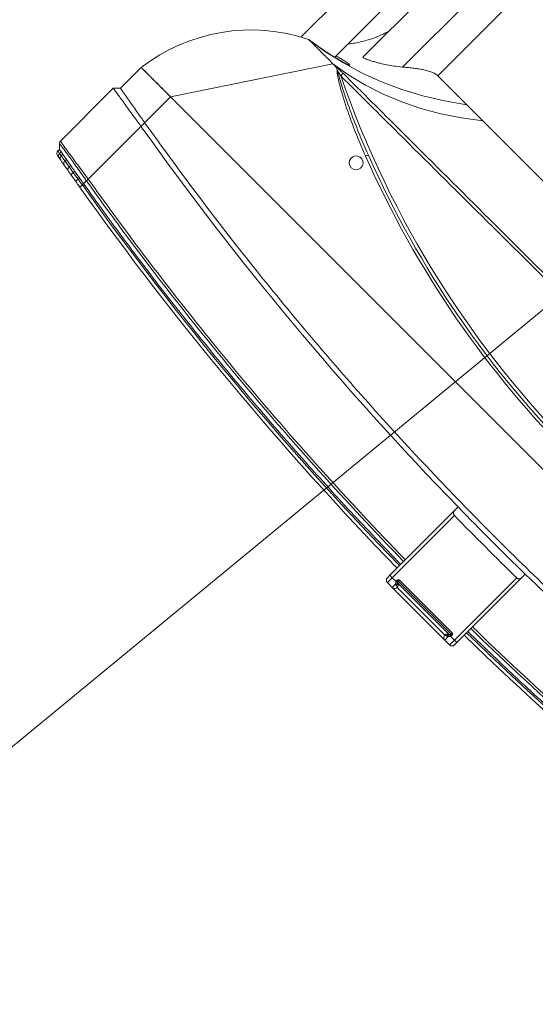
# Model space of a CAD drawing. Header units: millimetres. Extents: x 4946 to 18537, y -10559 to 785.
# Tile 47 of 74: x 7809 to 7835, y -753 to -704. Entities that reach past the tile are written whole.
import ezdxf

# ---------------------------------------------------------------- set-up
doc = ezdxf.new("R2010")
doc.units = ezdxf.units.MM
doc.layers.add('mm_went_opis', color=7, linetype='Continuous', lineweight=15)
doc.layers.add('PG_WYMIARY', color=1, linetype='Continuous', lineweight=18)
doc.styles.add('BIKWYM', font='BIKROMSW.SHX', dxfattribs={"width": 0.8})
doc.dimstyles.new('BA_KR_50', dxfattribs={"dimscale": 0.5, "dimtxt": 25, "dimasz": 1.666667, "dimexe": 24, "dimexo": 0, "dimgap": 0, "dimtad": 0, "dimdec": 1, "dimrnd": 0.5, "dimzin": 9, "dimdsep": 46, "dimtxsty": 'BIKWYM', "dimblk": 'WYM-KR', "dimcen": 0, "dimdle": 20, "dimclrd": 256, "dimclre": 256, "dimclrt": 7, "dimadec": 0, "dimazin": 0, "dimtfac": 0.033333, "dimtdec": 1, "dimtmove": 0, "dimatfit": 3, "dimldrblk": 'WYM-KR', "dimfxl": 40, "dimfxlon": 1, "dimtvp": 0.8, "dimtolj": 1, "dimarcsym": 0})

# ---------------------------------------------------------------- blocks, each defined once
blk = doc.blocks.new('W_Gorny')
at = {"color": 7, "linetype": 'Continuous', "lineweight": 13}
for p, q in [((120.254, 222.224), (120.254, 212.138)), ((122.281, 213.337), (122.281, 222.224)), ((124.08, 222.224), (124.08, 214.424)), ((116.901, 214.924), (116.901, 210.404)), ((119.101, 210.962), (119.101, 214.924)), ((124.08, 214.424), (126.454, 214.424)), ((126.454, 214.424), (127.759, 214.424)), ((143.801, 214.424), (127.759, 214.424)), ((114.001, 202.624), (119.301, 210.624)), ((119.301, 210.624), (119.408, 210.624)), ((124.298, 208.408), (124.488, 208.333)), ((124.223, 207.917), (124.379, 207.917)), ((111.601, 200.924), (111.601, 202.624)), ((111.601, 202.624), (114.001, 202.624)), ((114.001, 202.624), (114.001, 200.505)), ((176.601, 202.624), (114.001, 202.624)), ((111.301, 200.624), (111.601, 200.924)), ((111.301, 196.307), (111.301, 200.624)), ((114.001, 200.505), (114.001, 200.205)), ((114.001, 200.205), (114.001, 195.89)), ((142.551, 197.316), (142.551, 197.616)), ((142.551, 192.024), (142.551, 197.316)), ((142.751, 197.113), (142.751, 192.024)), ((147.851, 192.024), (147.851, 197.113)), ((148.051, 197.616), (148.051, 197.316)), ((148.051, 197.316), (148.051, 192.024)), ((111.601, 195.924), (111.36, 196.166)), ((111.601, 195.791), (111.601, 195.924)), ((111.782, 195.892), (111.782, 195.762)), ((111.782, 195.762), (111.932, 195.737)), ((111.932, 195.737), (111.932, 195.865)), ((112.315, 195.797), (112.315, 195.675)), ((112.315, 195.675), (112.723, 195.609)), ((112.795, 195.412), (112.42, 195.478)), ((112.723, 195.609), (112.723, 195.725)), ((112.723, 195.609), (113.116, 195.546)), ((113.116, 195.656), (113.116, 195.546)), ((113.584, 195.473), (113.584, 195.576)), ((114.001, 195.889), (114.001, 195.89)), ((114.001, 195.746), (114.001, 195.505)), ((114.001, 195.505), (114.001, 195.408)), ((113.585, 195.276), (113.156, 195.349)), ((142.751, 192.024), (142.551, 192.024)), ((142.551, 191.824), (142.551, 192.024)), ((142.751, 192.024), (143.069, 192.024)), ((142.751, 192.024), (142.751, 191.624)), ((143.051, 192.107), (143.051, 192.124)), ((143.151, 192.124), (143.051, 192.124)), ((143.151, 192.107), (143.051, 192.107)), ((143.151, 192.224), (147.451, 192.224)), ((143.151, 192.124), (143.151, 192.224)), ((143.151, 192.107), (143.151, 192.124)), ((147.451, 192.124), (143.151, 192.124)), ((143.151, 192.053), (143.151, 192.044)), ((147.436, 192.024), (143.151, 192.024)), ((143.2, 192.022), (143.201, 192.021)), ((144.53, 192.019), (144.53, 192.024)), ((144.551, 192.019), (144.551, 192.024)), ((144.919, 192.019), (144.919, 192.024)), ((145.326, 192.019), (145.326, 192.024)), ((145.326, 192.019), (145.342, 192.019)), ((145.342, 192.019), (145.342, 192.024)), ((145.343, 192.019), (145.389, 192.019)), ((146.051, 192.019), (146.051, 192.024)), ((146.073, 192.019), (146.073, 192.024)), ((147.401, 192.021), (147.403, 192.022)), ((147.451, 192.124), (147.451, 192.224)), ((147.451, 192.107), (147.451, 192.124)), ((147.451, 192.124), (147.551, 192.124)), ((147.451, 192.107), (147.551, 192.107)), ((147.451, 192.044), (147.451, 192.053)), ((147.533, 192.024), (147.851, 192.024)), ((147.551, 192.124), (147.551, 192.107)), ((148.051, 192.024), (147.851, 192.024)), ((147.851, 191.624), (147.851, 192.024)), ((148.051, 192.024), (148.051, 191.824)), ((143.151, 191.624), (142.751, 191.624)), ((143.151, 191.624), (143.151, 191.904)), ((143.218, 191.885), (143.151, 191.904)), ((147.451, 191.624), (143.151, 191.624)), ((143.351, 191.824), (147.251, 191.824)), ((147.451, 191.904), (147.451, 191.624)), ((147.851, 191.624), (147.451, 191.624))]:
    blk.add_line(p, q, dxfattribs=at)
at = {"color": 7, "linetype": 'Continuous', "lineweight": 13, "flags": 128}
for points in [[(126.454, 214.424), (125.388, 213.67), (124.294, 212.992), (123.174, 212.393), (122.031, 211.874), (120.869, 211.436), (119.691, 211.081), (118.501, 210.81), (117.301, 210.624)], [(127.759, 214.424), (126.774, 213.674), (125.763, 212.999), (124.728, 212.401), (123.672, 211.882), (122.599, 211.444), (121.51, 211.088), (120.41, 210.814), (119.301, 210.624)], [(120.105, 210.649), (120.105, 210.64), (120.105, 210.626), (120.105, 210.606), (120.105, 210.582), (120.106, 210.553), (120.106, 210.521), (120.106, 210.486), (120.106, 210.451)], [(112.795, 195.412), (112.76, 195.432), (112.734, 195.476), (112.721, 195.538), (112.723, 195.609)], [(113.156, 195.349), (113.132, 195.368), (113.116, 195.411), (113.111, 195.474), (113.116, 195.546)], [(113.968, 195.211), (113.969, 195.215), (113.971, 195.226), (113.974, 195.244), (113.978, 195.269), (113.983, 195.299), (113.989, 195.333), (113.995, 195.37), (114.001, 195.408)], [(143.069, 192.024), (143.081, 192.03), (143.092, 192.035), (143.103, 192.04), (143.114, 192.045), (143.124, 192.049), (143.132, 192.053), (143.14, 192.057), (143.147, 192.06)], [(143.218, 191.885), (143.226, 191.905), (143.233, 191.926), (143.236, 191.947), (143.238, 191.967), (143.236, 191.984), (143.233, 191.997), (143.226, 192.007), (143.218, 192.013)], [(147.385, 192.013), (147.376, 192.007), (147.37, 191.997), (147.366, 191.984), (147.365, 191.967), (147.366, 191.947), (147.37, 191.926), (147.376, 191.905), (147.385, 191.885)], [(147.456, 192.06), (147.463, 192.057), (147.47, 192.053), (147.479, 192.049), (147.489, 192.045), (147.499, 192.04), (147.51, 192.035), (147.522, 192.03), (147.533, 192.024)]]:
    blk.add_lwpolyline(points, dxfattribs=at)
at = {"color": 7, "linetype": 'Continuous', "lineweight": 13}
for centre, radius, start, end in [((121.951, 201.281), 10.437, 116.458, 172.6023), ((145.301, 262.47), 57.8, 244.15669, 295.84331), ((125.081, 207.964), 0.699, 148.0914, 162.1043), ((145.301, 262.502), 58.2, 248.97043, 291.02957), ((145.301, 262.47), 58, 248.97043, 291.02957), ((124.301, 207.524), 0.4, 101.2547, 78.7453), ((145.301, 386.596), 189.5, 269.22898, 270.77102), ((111.801, 195.791), 0.2, 180, 259.7795), ((111.971, 195.75), 0.19, 176.5671, 257.9252), ((112.113, 195.717), 0.182, 173.744, 256.0308), ((112.48, 195.637), 0.17, 166.9812, 249.4945), ((113.878, 195.376), 0.31, 161.7878, 198.9242), ((145.301, 381.596), 188.8, 260.45722, 269.16542), ((145.301, 381.596), 188.8, 270.83458, 279.54278), ((145.301, 381.596), 189, 260.45722, 269.1663), ((145.301, 381.596), 189, 270.8337, 279.54278), ((143.151, 192.124), 0.1, 90, 180), ((143.251, 192.107), 0.2, 180, 204.4698), ((143.143, 192.043), 0.00885, 7.2934, 68.2975), ((143.142, 192.052), 0.00895, 4.6033, 60.3346), ((142.974, 192.049), 0.229, 320.736, 352.8867), ((143.171, 192.009), 0.015, 29.0303, 87.6623), ((143.19, 192.004), 0.02, 58.9839, 90), ((147.629, 192.049), 0.229, 187.1133, 219.264), ((147.413, 192.004), 0.02, 90, 121.0161), ((147.432, 192.009), 0.015, 92.3377, 150.9697), ((147.451, 192.124), 0.1, 0, 90), ((147.46, 192.052), 0.00895, 119.6654, 175.3967), ((147.46, 192.043), 0.00885, 111.7025, 172.7066), ((147.351, 192.107), 0.2, 335.5302, 0), ((142.751, 191.824), 0.2, 180, 270), ((143.151, 191.824), 0.2, 270, 0.0009), ((147.451, 191.824), 0.2, 179.9991, 270), ((147.851, 191.824), 0.2, 270, 0)]:
    blk.add_arc(centre, radius, start, end, dxfattribs=at)
for points, knots in [([(120.254, 214.27), (120.218, 214.144), (120.136, 213.86), (119.97, 213.453), (119.78, 213.063), (119.577, 212.706), (119.365, 212.389), (119.202, 212.167), (119.115, 212.064), (119.101, 212.048)], [0, 0, 0, 0, 0.156474, 0.351114, 0.522284, 0.671778, 0.839931, 0.975214, 1, 1, 1, 1]), ([(124.08, 214.424), (124.027, 214.424), (123.967, 214.416), (123.884, 214.394), (123.867, 214.389), (123.832, 214.378), (123.814, 214.372), (123.759, 214.353), (123.722, 214.338), (123.647, 214.305), (123.608, 214.286), (123.53, 214.247), (123.49, 214.225), (123.37, 214.157), (123.29, 214.108), (123.17, 214.028), (123.129, 214.001), (123.049, 213.944), (123.009, 213.915), (122.889, 213.828), (122.811, 213.768), (122.656, 213.647), (122.58, 213.586), (122.466, 213.493), (122.429, 213.461), (122.354, 213.399), (122.317, 213.368), (122.281, 213.337)], [0, 0, 0, 0, 0.125, 0.125, 0.15625, 0.15625, 0.1875, 0.1875, 0.25, 0.25, 0.3125, 0.3125, 0.375, 0.375, 0.5, 0.5, 0.5625, 0.5625, 0.625, 0.625, 0.75, 0.75, 0.875, 0.875, 0.9375, 0.9375, 1, 1, 1, 1]), ([(122.281, 213.337), (122.148, 213.229), (121.913, 213.038), (121.546, 212.785), (121.245, 212.593), (120.988, 212.441), (120.777, 212.325), (120.589, 212.228), (120.44, 212.161), (120.335, 212.122), (120.276, 212.113), (120.252, 212.12), (120.256, 212.135), (120.257, 212.138)], [0, 0, 0, 0, 0.1626599, 0.2878428, 0.4128755, 0.500543, 0.5881442, 0.676435, 0.7646341, 0.8406696, 0.9166676, 0.9835114, 1, 1, 1, 1]), ([(119.986, 211.229), (119.957, 211.216), (119.898, 211.19), (119.742, 211.136), (119.537, 211.074), (119.286, 211.006), (118.993, 210.934), (118.67, 210.862), (118.321, 210.791), (117.972, 210.728), (117.627, 210.671), (117.413, 210.64), (117.304, 210.625)], [0, 0, 0, 0, 0.090827, 0.190696, 0.289998, 0.392058, 0.493915, 0.598701, 0.701432, 0.807226, 0.902357, 1, 1, 1, 1]), ([(119.101, 211.062), (119.192, 211.087), (119.383, 211.14), (119.621, 211.203), (119.811, 211.247), (119.922, 211.271), (119.947, 211.272), (119.948, 211.272)], [0, 0, 0, 0, 0.23565, 0.496417, 0.738597, 0.988341, 1, 1, 1, 1]), ([(119.948, 211.272), (119.983, 211.276), (120.046, 211.283), (120.046, 211.264), (120.025, 211.245), (119.988, 211.23), (119.986, 211.229)], [0, 0, 0, 0, 0.367171, 0.6693, 0.980364, 1, 1, 1, 1]), ([(117.387, 210.624), (117.406, 210.624), (117.456, 210.624), (117.521, 210.624), (117.562, 210.624)], [0.1863836, 0.1863836, 0.1863836, 0.1863836, 0.25, 0.3286954, 0.3286954, 0.3286954, 0.3286954]), ([(117.723, 210.624), (117.774, 210.624), (117.883, 210.624), (118.008, 210.624), (118.073, 210.624)], [0.4211761, 0.4211761, 0.4211761, 0.4211761, 0.5, 0.5788239, 0.5788239, 0.5788239, 0.5788239]), ([(118.314, 210.624), (118.386, 210.624), (118.52, 210.624), (118.66, 210.624), (118.724, 210.624)], [0.6713046, 0.6713046, 0.6713046, 0.6713046, 0.75, 0.8136164, 0.8136164, 0.8136164, 0.8136164]), ([(119.408, 210.624), (119.432, 210.627), (119.458, 210.629), (119.512, 210.633), (119.539, 210.635), (119.596, 210.638), (119.625, 210.639), (119.684, 210.641), (119.714, 210.642), (119.803, 210.645), (119.863, 210.646), (119.984, 210.648), (120.044, 210.649), (120.105, 210.649)], [0, 0, 0, 0, 0.125, 0.125, 0.25, 0.25, 0.375, 0.375, 0.5, 0.5, 0.75, 0.75, 1, 1, 1, 1]), ([(119.721, 210.554), (119.633, 210.585), (119.53, 210.621), (119.422, 210.624), (119.408, 210.624)], [0, 0, 0, 0, 0.862276, 1, 1, 1, 1]), ([(124.416, 208.179), (124.168, 208.276), (123.424, 208.568), (122.202, 209.098), (121.004, 209.691), (120.211, 210.17), (119.846, 210.408), (119.741, 210.531), (119.721, 210.554)], [0, 0, 0, 0, 0.1510263, 0.4536833, 0.7561941, 0.9072997, 0.98295, 1, 1, 1, 1]), ([(119.821, 210.511), (119.82, 210.511), (119.818, 210.512), (119.802, 210.519), (119.769, 210.533), (119.738, 210.546), (119.721, 210.554)], [0, 0, 0, 0, 0.009446, 0.064272, 0.483962, 1, 1, 1, 1]), ([(119.821, 210.511), (119.928, 210.443), (120.26, 210.235), (121.08, 209.812), (122.276, 209.239), (123.436, 208.746), (124.114, 208.48), (124.298, 208.408)], [0, 0, 0, 0, 0.0769784, 0.2371484, 0.5588576, 0.8806243, 1, 1, 1, 1]), ([(120.105, 210.649), (121.673, 210.651), (127.795, 210.66), (135.694, 210.686), (142.024, 210.682), (143.801, 210.681)], [0, 0, 0, 0, 0.198524, 0.775011, 1, 1, 1, 1]), ([(143.801, 210.541), (142.025, 210.535), (135.694, 210.516), (127.796, 210.464), (121.674, 210.453), (120.106, 210.451)], [0, 0, 0, 0, 0.224954, 0.801465, 1, 1, 1, 1]), ([(114.001, 202.624), (113.986, 202.624), (113.954, 202.624), (113.907, 202.624), (113.86, 202.624), (113.813, 202.624), (113.766, 202.624), (113.719, 202.624), (113.673, 202.624), (113.626, 202.624), (113.58, 202.624), (113.471, 202.624), (113.303, 202.624), (113.081, 202.624), (112.868, 202.624), (112.599, 202.624), (112.293, 202.624), (112.043, 202.624), (111.881, 202.624), (111.78, 202.624), (111.701, 202.624), (111.655, 202.624), (111.63, 202.624), (111.617, 202.624), (111.608, 202.624), (111.602, 202.624), (111.602, 202.624), (111.601, 202.624)], [0, 0, 0, 0, 0.012521, 0.025026, 0.03752, 0.050008, 0.062494, 0.074984, 0.087481, 0.099992, 0.112521, 0.125072, 0.187649, 0.250099, 0.312511, 0.375131, 0.500003, 0.624875, 0.68748, 0.749907, 0.812342, 0.874933, 0.900008, 0.925013, 0.949988, 0.97497, 1, 1, 1, 1]), ([(111.301, 200.624), (111.326, 200.624), (111.46, 200.607), (111.812, 200.553), (112.149, 200.499), (112.556, 200.434), (113.006, 200.362), (113.497, 200.284), (113.831, 200.232), (114.001, 200.205)], [0, 0, 0, 0, 0.25, 0.375, 0.5, 0.625, 0.75, 0.875, 1, 1, 1, 1]), ([(111.601, 200.924), (111.601, 200.924), (111.605, 200.924), (111.621, 200.921), (111.632, 200.919), (111.678, 200.911), (111.722, 200.903), (111.782, 200.892)], [0, 0, 0, 0, 0.25, 0.25, 0.5, 0.5, 1, 1, 1, 1]), ([(111.932, 200.865), (111.958, 200.86), (111.986, 200.855), (112.045, 200.845), (112.076, 200.839), (112.172, 200.822), (112.241, 200.81), (112.315, 200.797)], [0, 0, 0, 0, 0.25, 0.25, 0.5, 0.5, 1, 1, 1, 1]), ([(112.315, 200.797), (112.377, 200.785), (112.442, 200.774), (112.578, 200.75), (112.649, 200.737), (112.723, 200.725)], [0, 0, 0, 0, 0.5, 0.5, 1, 1, 1, 1]), ([(114.001, 200.505), (113.931, 200.517), (113.861, 200.529), (113.722, 200.553), (113.653, 200.564), (113.584, 200.576)], [0, 0, 0, 0, 0.5, 0.5, 1, 1, 1, 1]), ([(114.001, 200.505), (115.66, 200.24), (118.977, 199.709), (123.974, 199.082), (128.981, 198.579), (133.997, 198.212), (139.019, 197.978), (144.045, 197.878), (148.931, 197.91), (153.676, 198.063), (158.278, 198.323), (162.874, 198.695), (167.462, 199.182), (172.041, 199.773), (175.081, 200.261), (176.601, 200.505)], [0, 0, 0, 0, 0.080142, 0.160209, 0.240216, 0.320178, 0.400109, 0.480022, 0.559931, 0.633191, 0.70647, 0.77978, 0.853131, 0.926534, 1, 1, 1, 1]), ([(142.551, 197.316), (142.551, 197.293), (142.555, 197.271), (142.57, 197.227), (142.582, 197.206), (142.607, 197.176), (142.616, 197.167), (142.637, 197.15), (142.649, 197.142), (142.675, 197.129), (142.689, 197.123), (142.719, 197.115), (142.735, 197.113), (142.751, 197.113)], [0, 0, 0, 0, 0.25, 0.25, 0.5, 0.5, 0.625, 0.625, 0.75, 0.75, 0.875, 0.875, 1, 1, 1, 1]), ([(147.851, 197.113), (147.868, 197.113), (147.883, 197.115), (147.914, 197.123), (147.928, 197.128), (147.954, 197.142), (147.966, 197.15), (147.987, 197.167), (147.996, 197.176), (148.021, 197.205), (148.032, 197.226), (148.048, 197.271), (148.051, 197.293), (148.051, 197.316)], [0, 0, 0, 0, 0.125, 0.125, 0.25, 0.25, 0.375, 0.375, 0.5, 0.5, 0.75, 0.75, 1, 1, 1, 1]), ([(111.301, 196.307), (111.301, 196.307), (111.301, 196.307), (111.355, 196.297), (111.471, 196.276), (111.672, 196.242), (111.917, 196.201), (112.206, 196.154), (112.534, 196.103), (112.971, 196.037), (113.464, 195.965), (113.822, 195.914), (114.001, 195.889)], [0, 0, 0, 0, 0.000001, 0.096623, 0.193262, 0.312002, 0.430754, 0.502751, 0.620722, 0.738672, 0.869357, 1, 1, 1, 1]), ([(111.36, 196.166), (111.355, 196.171), (111.335, 196.193), (111.308, 196.24), (111.304, 196.285), (111.301, 196.307)], [0, 0, 0, 0, 0.141092, 0.570547, 1, 1, 1, 1]), ([(114.001, 195.747), (113.962, 195.753), (113.764, 195.785), (113.41, 195.843), (112.959, 195.918), (112.543, 195.987), (112.221, 196.039), (111.939, 196.085), (111.702, 196.121), (111.512, 196.149), (111.404, 196.164), (111.36, 196.166), (111.36, 196.166), (111.36, 196.166)], [0, 0, 0, 0, 0.028999, 0.147117, 0.265258, 0.383331, 0.501422, 0.573421, 0.691821, 0.810211, 0.90511, 0.999999, 1, 1, 1, 1]), ([(111.601, 195.924), (111.611, 195.923), (111.629, 195.919), (111.735, 195.9), (111.782, 195.892)], [0, 0, 0, 0, 0.560607, 1, 1, 1, 1]), ([(111.601, 195.791), (111.601, 195.791), (111.601, 195.791), (111.62, 195.788), (111.689, 195.777), (111.757, 195.766), (111.782, 195.762)], [0, 0, 0, 0, 0.000006, 0.384237, 0.777683, 1, 1, 1, 1]), ([(111.931, 195.565), (111.904, 195.57), (111.88, 195.574), (111.838, 195.582), (111.821, 195.585), (111.78, 195.592), (111.766, 195.595), (111.766, 195.595)], [0, 0, 0, 0, 0.25, 0.25, 0.5, 0.5, 1, 1, 1, 1]), ([(111.932, 195.865), (111.957, 195.86), (112.068, 195.84), (112.2, 195.817), (112.313, 195.797), (112.315, 195.797)], [0.3353324, 0.3353324, 0.3353324, 0.3353324, 0.375, 0.5, 0.5014146, 0.5014146, 0.5014146, 0.5014146]), ([(112.42, 195.478), (112.355, 195.489), (112.223, 195.513), (112.121, 195.531), (112.069, 195.54)], [0, 0, 0, 0, 0.495637, 1, 1, 1, 1]), ([(112.723, 195.725), (112.794, 195.712), (112.921, 195.69), (113.056, 195.667), (113.116, 195.656)], [0, 0, 0, 0, 0.559636, 1, 1, 1, 1]), ([(113.584, 195.576), (113.661, 195.563), (113.8, 195.539), (113.94, 195.516), (114.001, 195.505)], [0, 0, 0, 0, 0.558376, 1, 1, 1, 1]), ([(113.584, 195.473), (113.723, 195.449), (113.861, 195.426), (114.001, 195.408), (114.001, 195.408)], [0, 0, 0, 0, 0.999986, 1, 1, 1, 1]), ([(114.001, 195.747), (113.999, 195.763), (113.995, 195.796), (113.998, 195.847), (114, 195.878), (114.001, 195.889)], [0, 0, 0, 0, 0.398357, 0.795065, 1, 1, 1, 1]), ([(114.001, 195.89), (115.181, 195.692), (116.361, 195.505), (118.726, 195.154), (119.91, 194.989), (123.466, 194.53), (125.844, 194.268), (132.989, 193.62), (137.769, 193.368), (142.551, 193.299)], [0, 0, 0, 0, 0.125, 0.125, 0.25, 0.25, 0.5, 0.5, 1, 1, 1, 1]), ([(142.551, 193.157), (137.769, 193.227), (132.989, 193.478), (125.844, 194.126), (123.467, 194.387), (118.725, 194.999), (116.36, 195.35), (114.001, 195.746)], [0, 0, 0, 0, 0.5, 0.5, 0.75, 0.75, 1, 1, 1, 1]), ([(114.001, 195.505), (115.326, 195.291), (117.973, 194.864), (121.959, 194.329), (125.952, 193.874), (130.016, 193.5), (134.148, 193.211), (138.348, 193.004), (141.15, 192.945), (142.551, 192.916)], [0, 0, 0, 0, 0.140247, 0.280386, 0.420433, 0.560405, 0.706978, 0.853504, 1, 1, 1, 1]), ([(148.051, 193.299), (152.834, 193.368), (157.614, 193.62), (164.759, 194.268), (167.136, 194.53), (170.693, 194.989), (171.877, 195.154), (174.241, 195.505), (175.422, 195.692), (176.601, 195.89)], [0, 0, 0, 0, 0.5, 0.5, 0.75, 0.75, 0.875, 0.875, 1, 1, 1, 1]), ([(176.601, 195.746), (176.307, 195.696), (176.012, 195.648), (175.422, 195.551), (174.536, 195.409), (173.65, 195.273), (171.877, 195.01), (170.693, 194.846), (167.136, 194.387), (164.759, 194.126), (157.613, 193.478), (152.834, 193.227), (148.051, 193.157)], [0, 0, 0, 0, 0.03125, 0.03125, 0.0625, 0.125, 0.125, 0.25, 0.25, 0.5, 0.5, 1, 1, 1, 1]), ([(148.051, 192.916), (149.389, 192.943), (152.063, 192.999), (156.073, 193.19), (160.078, 193.46), (164.143, 193.822), (168.264, 194.281), (172.44, 194.834), (175.214, 195.282), (176.601, 195.505)], [0, 0, 0, 0, 0.139837, 0.2797, 0.419605, 0.559567, 0.706273, 0.853078, 1, 1, 1, 1]), ([(113.948, 195.214), (113.924, 195.218), (113.839, 195.233), (113.775, 195.244), (113.764, 195.245), (113.76, 195.246)], [0, 0, 0, 0, 0.190215, 0.679387, 1, 1, 1, 1]), ([(114.555, 195.113), (114.466, 195.128), (114.289, 195.157), (114.082, 195.192), (113.998, 195.206), (113.971, 195.211)], [0, 0, 0, 0, 0.403166, 0.80605, 1, 1, 1, 1]), ([(143.151, 191.904), (143.132, 191.919), (143.116, 191.937), (143.088, 191.978), (143.077, 192.001), (143.069, 192.024)], [0, 0, 0, 0, 0.5, 0.5, 1, 1, 1, 1]), ([(143.146, 192.051), (143.145, 192.047), (143.146, 192.041), (143.15, 192.03), (143.154, 192.025), (143.163, 192.018), (143.168, 192.017), (143.177, 192.016), (143.181, 192.016), (143.184, 192.017)], [0, 0, 0, 0, 0.25, 0.25, 0.5, 0.5, 0.75, 0.75, 1, 1, 1, 1]), ([(143.151, 192.107), (143.151, 192.107), (143.151, 192.089), (143.151, 192.071), (143.151, 192.053)], [0, 0, 0, 0, 0.010063, 1, 1, 1, 1]), ([(143.171, 192.024), (143.17, 192.024), (143.167, 192.025), (143.162, 192.027), (143.158, 192.029), (143.156, 192.032), (143.154, 192.034), (143.153, 192.037), (143.152, 192.039), (143.151, 192.042), (143.151, 192.043), (143.151, 192.044)], [0, 0, 0, 0, 0.284033, 0.478228, 0.589269, 0.642725, 0.718959, 0.769428, 0.850788, 0.889603, 1, 1, 1, 1]), ([(143.171, 192.024), (143.177, 192.024), (143.187, 192.024), (143.189, 192.024), (143.19, 192.024)], [0, 0, 0, 0, 0.605387, 1, 1, 1, 1]), ([(143.2, 192.022), (143.199, 192.021), (143.199, 192.02), (143.189, 192.018), (143.184, 192.017)], [0, 0, 0, 0, 0.406789, 1, 1, 1, 1]), ([(143.218, 192.013), (143.23, 192.008), (143.261, 191.995), (143.306, 191.957), (143.329, 191.919), (143.344, 191.88), (143.35, 191.855), (143.351, 191.838), (143.351, 191.831), (143.351, 191.828), (143.351, 191.826), (143.351, 191.825), (143.351, 191.825), (143.351, 191.825), (143.351, 191.824), (143.351, 191.824), (143.351, 191.824)], [0, 0, 0, 0, 0.101646, 0.264384, 0.491837, 0.527473, 0.731563, 0.825903, 0.850058, 0.922941, 0.940944, 0.965042, 0.971052, 0.981332, 0.983905, 1, 1, 1, 1]), ([(147.251, 191.824), (147.251, 191.824), (147.251, 191.824), (147.251, 191.825), (147.251, 191.825), (147.251, 191.825), (147.251, 191.826), (147.251, 191.828), (147.251, 191.831), (147.252, 191.838), (147.253, 191.855), (147.261, 191.893), (147.288, 191.946), (147.331, 191.987), (147.367, 192.007), (147.383, 192.012), (147.385, 192.013)], [0, 0, 0, 0, 0.016096, 0.018668, 0.028948, 0.034959, 0.059057, 0.07706, 0.149944, 0.1741, 0.26844, 0.472533, 0.673215, 0.868498, 0.984749, 1, 1, 1, 1]), ([(147.419, 192.017), (147.413, 192.018), (147.404, 192.02), (147.403, 192.021), (147.403, 192.022)], [0, 0, 0, 0, 0.593211, 1, 1, 1, 1]), ([(147.413, 192.024), (147.414, 192.024), (147.416, 192.024), (147.426, 192.024), (147.431, 192.024)], [0, 0, 0, 0, 0.394613, 1, 1, 1, 1]), ([(147.419, 192.017), (147.422, 192.016), (147.426, 192.016), (147.435, 192.017), (147.44, 192.018), (147.449, 192.025), (147.453, 192.03), (147.457, 192.041), (147.457, 192.047), (147.457, 192.051)], [0, 0, 0, 0, 0.25, 0.25, 0.5, 0.5, 0.75, 0.75, 1, 1, 1, 1]), ([(147.451, 192.044), (147.451, 192.043), (147.451, 192.041), (147.45, 192.037), (147.449, 192.035), (147.448, 192.033), (147.446, 192.03), (147.442, 192.027), (147.438, 192.025), (147.434, 192.024), (147.432, 192.024), (147.431, 192.024)], [0, 0, 0, 0, 0.137248, 0.214286, 0.255192, 0.334052, 0.365888, 0.490941, 0.649207, 0.858819, 1, 1, 1, 1]), ([(147.451, 192.053), (147.451, 192.071), (147.451, 192.089), (147.451, 192.107), (147.451, 192.107)], [0, 0, 0, 0, 0.989937, 1, 1, 1, 1]), ([(147.533, 192.024), (147.525, 192.001), (147.515, 191.978), (147.487, 191.937), (147.471, 191.919), (147.451, 191.904)], [0, 0, 0, 0, 0.5, 0.5, 1, 1, 1, 1]), ([(143.351, 191.824), (143.351, 191.824), (143.351, 191.824), (143.351, 191.824), (143.351, 191.824), (143.351, 191.824), (143.351, 191.824), (143.351, 191.824), (143.351, 191.824), (143.351, 191.825), (143.351, 191.825), (143.35, 191.826), (143.347, 191.828), (143.342, 191.832), (143.33, 191.841), (143.307, 191.856), (143.261, 191.875), (143.23, 191.882), (143.218, 191.885)], [0, 0, 0, 0, 0.015245, 0.043072, 0.055984, 0.056099, 0.073111, 0.082762, 0.108485, 0.142985, 0.181077, 0.242433, 0.329971, 0.466232, 0.490139, 0.737074, 0.900703, 1, 1, 1, 1]), ([(147.311, 191.862), (147.304, 191.859), (147.283, 191.848), (147.264, 191.835), (147.255, 191.828), (147.253, 191.826), (147.252, 191.825), (147.252, 191.825), (147.251, 191.824), (147.251, 191.824), (147.251, 191.824), (147.251, 191.824), (147.251, 191.824), (147.251, 191.824), (147.251, 191.824), (147.251, 191.824), (147.251, 191.824)], [0, 0, 0, 0, 0.115828, 0.387717, 0.566663, 0.681623, 0.7622, 0.812223, 0.857531, 0.891312, 0.903987, 0.926328, 0.926479, 0.943435, 0.979979, 1, 1, 1, 1]), ([(147.385, 191.885), (147.383, 191.884), (147.367, 191.881), (147.34, 191.874), (147.32, 191.866), (147.311, 191.862)], [0, 0, 0, 0, 0.061636, 0.538328, 1, 1, 1, 1]), ([(147.451, 191.904), (147.451, 191.904), (147.429, 191.895), (147.407, 191.89), (147.385, 191.885)], [0, 0, 0, 0, 0.007287, 1, 1, 1, 1])]:
    blk.add_open_spline(points, degree=3, knots=knots, dxfattribs=at)
for points in [[(117.301, 210.624), (117.301, 210.624), (117.33, 210.624), (117.387, 210.624)], [(117.562, 210.624), (117.61, 210.624), (117.664, 210.624), (117.723, 210.624)], [(118.073, 210.624), (118.149, 210.624), (118.23, 210.624), (118.314, 210.624)], [(118.724, 210.624), (118.911, 210.624), (119.106, 210.624), (119.301, 210.624)], [(120.106, 210.451), (120.011, 210.471), (119.915, 210.491), (119.821, 210.511)], [(111.782, 200.892), (111.825, 200.884), (111.875, 200.875), (111.932, 200.865)], [(112.723, 200.725), (112.848, 200.703), (112.979, 200.68), (113.116, 200.656)], [(113.116, 200.656), (113.269, 200.63), (113.425, 200.603), (113.584, 200.576)], [(114.001, 200.205), (123.455, 198.618), (132.999, 197.755), (142.551, 197.616)], [(148.051, 197.616), (157.604, 197.755), (167.148, 198.618), (176.601, 200.205)], [(142.551, 197.616), (144.385, 197.589), (146.218, 197.589), (148.051, 197.616)], [(111.301, 196.307), (111.301, 196.307), (111.301, 196.307), (111.301, 196.307)], [(111.36, 196.166), (111.36, 196.166), (111.36, 196.166), (111.36, 196.166)], [(111.782, 195.892), (111.825, 195.884), (111.875, 195.875), (111.932, 195.865)], [(112.069, 195.54), (112.017, 195.55), (111.971, 195.558), (111.931, 195.565)], [(111.932, 195.737), (112.038, 195.72), (112.166, 195.699), (112.315, 195.675)], [(112.723, 195.725), (112.575, 195.751), (112.439, 195.775), (112.315, 195.797)], [(113.156, 195.349), (113.03, 195.371), (112.91, 195.392), (112.795, 195.412)], [(113.584, 195.576), (113.425, 195.603), (113.269, 195.63), (113.116, 195.656)], [(113.116, 195.546), (113.268, 195.522), (113.424, 195.498), (113.584, 195.473)], [(114.001, 195.746), (114.001, 195.746), (114.001, 195.747), (114.001, 195.747)], [(113.968, 195.211), (113.84, 195.233), (113.712, 195.254), (113.585, 195.276)], [(143.146, 192.051), (143.146, 192.054), (143.147, 192.057), (143.147, 192.06)], [(143.147, 192.06), (143.15, 192.077), (143.151, 192.092), (143.151, 192.107)], [(143.218, 192.013), (143.213, 192.015), (143.207, 192.017), (143.201, 192.021)], [(147.385, 192.013), (147.39, 192.015), (147.395, 192.017), (147.401, 192.021)], [(147.456, 192.06), (147.453, 192.077), (147.451, 192.092), (147.451, 192.107)], [(147.456, 192.06), (147.456, 192.057), (147.457, 192.054), (147.457, 192.051)]]:
    blk.add_open_spline(points, degree=3, dxfattribs=at)
blk = doc.blocks.new('WYM-KR')
at = {"color": 7, "linetype": 'ByBlock'}
blk.add_line((6.24, 6.24), (-6.24, -6.24), dxfattribs=at)
at = {"linetype": 'ByBlock'}
blk.add_line((11.52, 0), (-11.52, 0), dxfattribs=at)
blk = doc.blocks.new('*D308')
at = {"layer": 'Defpoints', "color": 0, "transparency": 16777216}
for p in [(7475.048, -697.305), (7885.048, -697.305), (7885.048, -784.376)]:
    blk.add_point(p, dxfattribs=at)
at = {"layer": 'PG_WYMIARY', "lineweight": -2, "transparency": 16777216}
for p, q in [((7475.048, -764.376), (7475.048, -796.376)), ((7885.048, -764.376), (7885.048, -796.376)), ((7475.881, -784.376), (7884.214, -784.376))]:
    blk.add_line(p, q, dxfattribs=at)
at = {"layer": 'PG_WYMIARY', "lineweight": -2, "transparency": 16777216, "xscale": 0.8333333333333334, "yscale": 0.8333333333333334, "zscale": 0.8333333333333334, "rotation": 180}
blk.add_blockref('WYM-KR', (7475.048, -784.376), dxfattribs=at)
at = {"layer": 'PG_WYMIARY', "lineweight": -2, "transparency": 16777216, "xscale": 0.8333333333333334, "yscale": 0.8333333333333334, "zscale": 0.8333333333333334}
blk.add_blockref('WYM-KR', (7885.048, -784.376), dxfattribs=at)
at = {"layer": 'PG_WYMIARY', "color": 7, "transparency": 16777216, "insert": (7680.048, -774.376), "char_height": 12.5, "attachment_point": 5, "style": 'BIKWYM'}
blk.add_mtext('\\A1;410', dxfattribs=at)
blk = doc.blocks.new('*D332')
at = {"layer": 'Defpoints', "color": 0, "transparency": 16777216}
for p in [(7885.048, -657.305), (7792.142, -697.305), (7885.048, -697.305)]:
    blk.add_point(p, dxfattribs=at)
at = {"layer": 'PG_WYMIARY', "lineweight": -2, "transparency": 16777216}
for p, q in [((7812.142, -657.305), (7780.142, -657.305)), ((7792.142, -658.138), (7792.142, -696.472)), ((7812.142, -697.305), (7780.142, -697.305))]:
    blk.add_line(p, q, dxfattribs=at)
at = {"layer": 'PG_WYMIARY', "lineweight": -2, "transparency": 16777216, "xscale": 0.8333333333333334, "yscale": 0.8333333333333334, "zscale": 0.8333333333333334}
for p, rotation in [((7792.142, -657.305), 90), ((7792.142, -697.305), 270)]:
    blk.add_blockref('WYM-KR', p, dxfattribs=dict(at, rotation=rotation))
at = {"layer": 'PG_WYMIARY', "color": 7, "transparency": 16777216, "insert": (7782.142, -677.305), "char_height": 12.5, "attachment_point": 5, "rotation": 90, "style": 'BIKWYM'}
blk.add_mtext('\\A1;40', dxfattribs=at)
blk = doc.blocks.new('*D333')
at = {"layer": 'Defpoints', "color": 0, "transparency": 16777216}
for p in [(7885.048, -697.305), (7792.142, -1257.305), (7885.048, -1257.305)]:
    blk.add_point(p, dxfattribs=at)
at = {"layer": 'PG_WYMIARY', "lineweight": -2, "transparency": 16777216}
for p, q in [((7812.142, -697.305), (7780.142, -697.305)), ((7792.142, -698.138), (7792.142, -1256.472)), ((7812.142, -1257.305), (7780.142, -1257.305))]:
    blk.add_line(p, q, dxfattribs=at)
at = {"layer": 'PG_WYMIARY', "lineweight": -2, "transparency": 16777216, "xscale": 0.8333333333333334, "yscale": 0.8333333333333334, "zscale": 0.8333333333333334}
for p, rotation in [((7792.142, -697.305), 90), ((7792.142, -1257.305), 270)]:
    blk.add_blockref('WYM-KR', p, dxfattribs=dict(at, rotation=rotation))
at = {"layer": 'PG_WYMIARY', "color": 7, "transparency": 16777216, "insert": (7782.142, -977.305), "char_height": 12.5, "attachment_point": 5, "rotation": 90, "style": 'BIKWYM'}
blk.add_mtext('\\A1;560', dxfattribs=at)

msp = doc.modelspace()

# ---------------------------------------------------------------- linework, layer by layer
at = {"layer": 'mm_went_opis'}
msp.add_lwpolyline([(7805.94, -742.421), (7885.048, -677.305)], dxfattribs=at)

# ---------------------------------------------------------------- block references
at = {"color": 18, "lineweight": 13, "true_color": 0x000000, "xscale": 0.8500000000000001, "yscale": 0.8500000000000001, "zscale": 0.8500000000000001, "rotation": 315.000000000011}
msp.add_blockref('W_Gorny', (7626.419, -761.27), dxfattribs=at)

# ---------------------------------------------------------------- dimensions: what is measured, and where the dimension line sits
at = {"layer": 'PG_WYMIARY'}
for base, p1, p2, picture, middle in [((7792.142, -697.305), (7885.048, -657.305), (7885.048, -697.305), '*D332', (7782.142, -677.305)), ((7792.142, -1257.305), (7885.048, -697.305), (7885.048, -1257.305), '*D333', (7782.142, -977.305))]:
    dim = msp.add_linear_dim(base=base, p1=p1, p2=p2, angle=90, dimstyle='BA_KR_50', override={"dimdec": 0, "dimrnd": 0, "dimtmove": 1}, dxfattribs=at)
    dim.commit()
    dim.dimension.update_dxf_attribs({"geometry": picture, "text_midpoint": middle})
dim = msp.add_linear_dim(base=(7885.048, -784.376), p1=(7475.048, -697.305), p2=(7885.048, -697.305), dimstyle='BA_KR_50', override={"dimdec": 0, "dimrnd": 0, "dimtmove": 1}, dxfattribs=at)
dim.commit()
dim.dimension.update_dxf_attribs({"geometry": '*D308', "text_midpoint": (7680.048, -774.376)})

doc.saveas('drawing.dxf')
